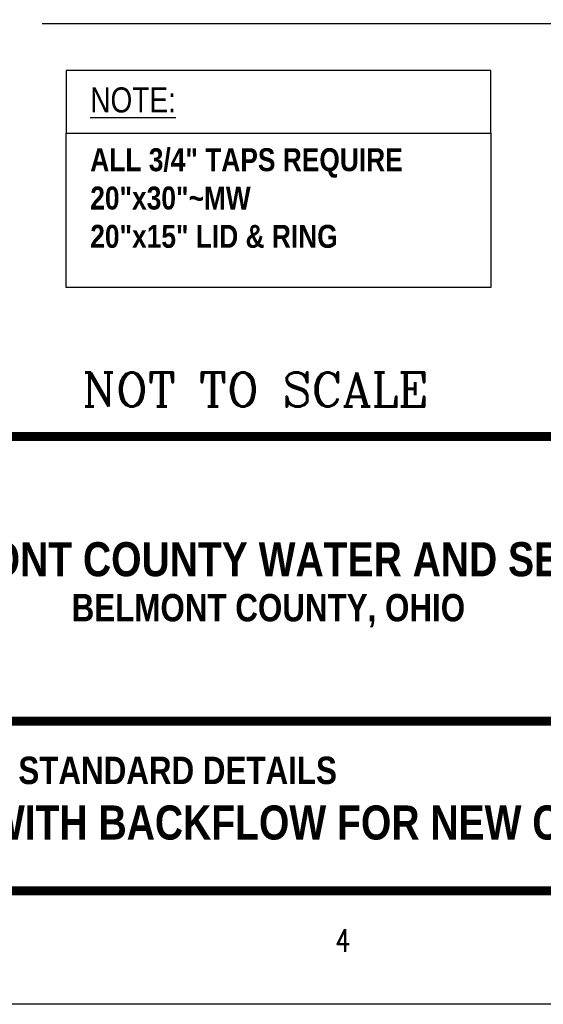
# Model space of a CAD drawing. Extents: x -603 to -141, y -298 to 300.
# Tile 2 of 234: x -449 to -324, y -298 to -63. Entities that reach past the tile are written whole.
import ezdxf
from ezdxf.enums import TextEntityAlignment as Align

# ---------------------------------------------------------------- set-up
doc = ezdxf.new("R2010")
doc.units = 0
doc.header["$LTSCALE"] = 25
doc.header["$MEASUREMENT"] = 0
doc.layers.get('DEFPOINTS').update_dxf_attribs({"linetype": 'CONTINUOUS'})
for name, color, linetype in [('BORDER', 252, 'CONTINUOUS'), ('TEXT', 7, 'CONTINUOUS'), ('VCV_DETAIL', 7, 'CONTINUOUS'), ('VCV_DIMENSIONS_NOTES', 7, 'CONTINUOUS')]:
    doc.layers.add(name, color=color, linetype=linetype)
doc.styles.add('ROMANS', font='romans.shx', dxfattribs={"width": 0.8})
doc.styles.add('STYLE3', font='romanc.shx')
doc.styles.add('TECHNICAL', font='techb___.ttf')

msp = doc.modelspace()

# ---------------------------------------------------------------- linework, layer by layer
at = {"layer": 'BORDER', "color": 7, "const_width": 2.17}
msp.add_lwpolyline([(-575.86, -270.99), (-575.86, 272.63), (-168.15, 272.63), (-168.15, -270.99)], close=True, dxfattribs=at)
for points in [[(-575.86, -162.27), (-168.15, -162.27)], [(-575.86, -230.4), (-168.15, -230.4)]]:
    msp.add_lwpolyline(points, dxfattribs=at)
at = {"layer": 'DEFPOINTS', "color": 3, "linetype": 'Continuous', "ltscale": 2}
msp.add_lwpolyline([(-603.04, -298.17), (-603.04, 299.81), (-140.96, 299.81), (-140.96, -298.17)], close=True, dxfattribs=at)
at = {"layer": 'VCV_DETAIL'}
for points in [[(-437.78, -89.69), (-336.24, -89.69), (-336.24, -74.71), (-437.78, -74.71)], [(-437.78, -89.69), (-336.22, -89.69), (-336.22, -126.63), (-437.78, -126.63)]]:
    msp.add_lwpolyline(points, close=True, dxfattribs=at)
at = {"layer": 'VCV_DIMENSIONS_NOTES', "color": 0}
msp.add_line((-443.56, -63.47), (-206.09, -63.47), dxfattribs=at)

# ---------------------------------------------------------------- texts
at = {"layer": 'TEXT', "color": 7}
for s, height, style, p in [('NOT TO SCALE', 8.1543, 'STYLE3', (-433.96, -155.13)), ('BELMONT COUNTY, OHIO', 6.5449, 'TECHNICAL', (-436.48, -206.53)), ('STANDARD DETAILS', 6.5449, 'TECHNICAL', (-449.22, -245.46))]:
    msp.add_text(s, height=height, dxfattribs=dict(at, style=style)).set_placement(p)
at = {"layer": 'TEXT', "color": 7, "style": 'TECHNICAL'}
for s, p in [('BELMONT COUNTY WATER AND SEWER DISTRICT', (-252.2, -191.66)), ('TYP. MW  WITH BACKFLOW FOR NEW CONSTRUCTION ', (-248.48, -254.67))]:
    msp.add_text(s, height=8.1543, dxfattribs=at).set_placement(p, align=Align.MIDDLE_RIGHT)
at = {"layer": 'TEXT', "color": 7, "style": 'ROMANS', "width": 0.8}
msp.add_text('4', height=5.44, dxfattribs=at).set_placement((-373.48, -285.61))
at = {"layer": 'VCV_DETAIL', "attachment_point": 1}
for s, width, insert, char_height, style in [('\\A1;{\\fArial|b0|i0|c0|p34;\\LNOTE:}', 28.6057, (-432.03, -78.75), 6, 'ROMANS'), ('\\A1;ALL 3/4" TAPS REQUIRE\\P20"x30"~MW\\P20"x15" LID & RING', 184.1879, (-432.03, -93.31), 5.5, 'TECHNICAL')]:
    msp.add_mtext_dynamic_manual_height_columns(s, width=width, gutter_width=25, heights=[0], dxfattribs=dict(at, insert=insert, char_height=char_height, style=style))

doc.saveas('drawing.dxf')
